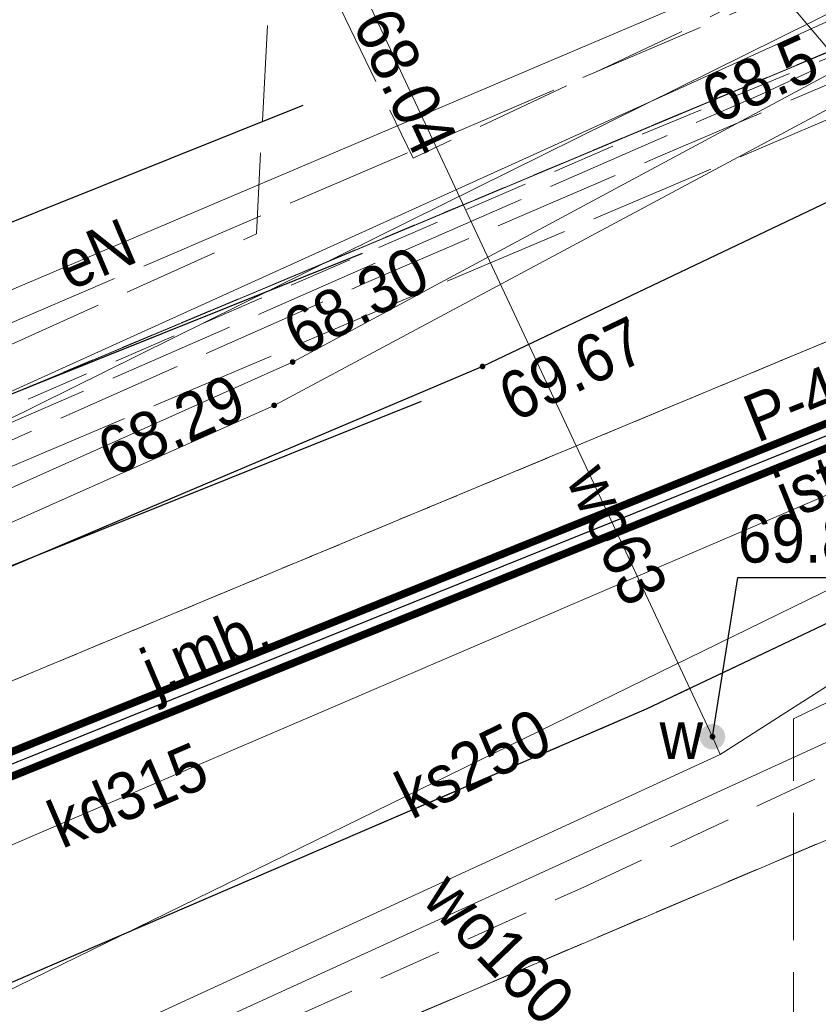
# Model space of a CAD drawing. Header units: feet. Extents: x 6524992 to 6539952, y 6047571 to 6067901.
# Tile 36 of 53: x 6531741 to 6531754, y 6048678 to 6048693. Entities that reach past the tile are written whole.
import ezdxf
from ezdxf.enums import TextEntityAlignment as Align

# ---------------------------------------------------------------- set-up
doc = ezdxf.new("R2010")
doc.units = ezdxf.units.FT
doc.header["$MEASUREMENT"] = 0
for name, pattern in [('1.5_0.5', [2, 1.5, -0.5]), ('218-500', [1, 0.5, -0.5]), ('219-500', [0]), ('mz1.0_0.5', [1.5, 1, -0.5]), ('mz2.0_0.5', [2.5, 2, -0.5])]:
    doc.linetypes.add(name, pattern=pattern)
doc.layers.get('0').update_dxf_attribs({"linetype": 'CONTINUOUS', "lineweight": 18})
for name, color, linetype, transparency in [('218-Granica użytku', 7, 'CONTINUOUS', 0.5), ('219-Linia granicy', 7, 'CONTINUOUS', 0.5), ('chodnik (powierzchnia)', 7, 'CONTINUOUS', 0.5), ('jezdnia (powierzchnia)', 7, 'CONTINUOUS', 0.5), ('jezdnia (powierzchnia)-Atr17', 7, 'CONTINUOUS', 0.5), ('krawężnik (linia)', 7, 'CONTINUOUS', 0.5), ('plac (powierzchnia)', 7, 'CONTINUOUS', 0.5), ('przewód ciepłowniczy (linia)', 7, 'CONTINUOUS', 0.5), ('przewód elektroenergetyczny (linia)', 7, 'CONTINUOUS', 0.5), ('przewód elektroenergetyczny (linia)-Atr1', 7, 'CONTINUOUS', 0.5), ('przewód gazowy - projektowany lub w budowie (linia) - ob. projektowany', 7, 'CONTINUOUS', 0.5), ('przewód kanalizacyjny (linia)', 7, 'CONTINUOUS', 0.5), ('przewód kanalizacyjny (linia)-Atr1', 7, 'CONTINUOUS', 0.5), ('przewód telekomunikacyjny (linia)', 7, 'CONTINUOUS', 0.5), ('przewód telekomunikacyjny - projektowany lub w budowie (linia) - ob. projektowany', 7, 'CONTINUOUS', 0.5), ('przewód wodociągowy (linia)', 7, 'CONTINUOUS', 0.5), ('przewód wodociągowy (linia)-Atr1', 7, 'CONTINUOUS', 0.5), ('punkt o określonej wysokości (sieć ciepłownicza)', 7, 'CONTINUOUS', 0.5), ('punkt o określonej wysokości (sieć ciepłownicza)-Atr2', 7, 'CONTINUOUS', 0.5), ('punkt o określonej wysokości (sieć elektroenergetyczna)-Atr2', 7, 'CONTINUOUS', 0.5), ('punkt o określonej wysokości (sieć wodociągowa)', 7, 'CONTINUOUS', 0.5), ('punkt o określonej wysokości (sieć wodociągowa)-Atr2', 7, 'CONTINUOUS', 0.5), ('punkt wysokościowy sztuczny', 7, 'CONTINUOUS', 0.5), ('punkt wysokościowy sztuczny-Atr2', 7, 'CONTINUOUS', 0.5), ('zasuwa - siec wodociągowa (punkt)', 7, 'CONTINUOUS', 0.5), ('zasuwa - siec wodociągowa (punkt)-Atr17', 7, 'CONTINUOUS', 0.5), ('ścieżka (powierzchnia)', 7, 'CONTINUOUS', 0.5)]:
    doc.layers.add(name, color=color, linetype=linetype, transparency=transparency)
doc.layers.add('_Robocza', color=1, linetype='CONTINUOUS', lineweight=30, plot=False)
for name, color, linetype, lineweight in [('gaPoziome', 7, 'CONTINUOUS', 13), ('zzz.gaHSDlugosc', 7, 'CONTINUOUS', 30), ('zzz.gaHSDodTekst', 7, 'CONTINUOUS', 30), ('zzz.gaHSDomyslna', 7, 'CONTINUOUS', 30), ('zzz.gaHSKilometraz', 7, 'CONTINUOUS', 30), ('zzz.gaHSNazwa', 7, 'CONTINUOUS', 30), ('zzz.gaHSOpis', 7, 'CONTINUOUS', 30), ('zzz.gaHSStan', 7, 'CONTINUOUS', 30), ('zzz.gaHSTrasa', 7, 'CONTINUOUS', 30)]:
    doc.layers.add(name, color=color, linetype=linetype, lineweight=lineweight)
doc.styles.add('GA4-HS-TEXT', font='arial.ttf', dxfattribs={"width": 0.9})
doc.styles.get("Standard").update_dxf_attribs({"font": 'arial.ttf'})

# ---------------------------------------------------------------- blocks, each defined once
blk = doc.blocks.new('PW01')
at = {"linetype": 'Continuous', "lineweight": 13}
h = blk.add_hatch(color=0, dxfattribs=at)
edge = h.paths.add_edge_path()
edge.add_arc((0, 0), 0.045, 0, 360)
blk = doc.blocks.new('PW02')
at = {"linetype": 'Continuous', "lineweight": 13}
h = blk.add_hatch(color=0, dxfattribs=at)
edge = h.paths.add_edge_path()
edge.add_arc((0, 0), 0.045, 0, 360)
blk = doc.blocks.new('US25')
at = {"linetype": 'Continuous', "lineweight": 0}
h = blk.add_hatch(color=0, dxfattribs=at)
edge = h.paths.add_edge_path()
edge.add_arc((0, 0), 0.2, 0, 360)
blk = doc.blocks.new('gaHSPos')
at = {"color": 0, "linetype": 'Continuous', "lineweight": 0}
blk.add_point((0, 0), dxfattribs=at)
blk = doc.blocks.new('*U122')
at = {"layer": 'zzz.gaHSDomyslna', "color": 251}
for points in [[(29.181, 12.977, 0.12, 0.12, -0.015765), (18.625, 7.697, 0.12, 0.12, 0), (-0.067, 0.167, 0.12, 0.12, 0)], [(29.352, 12.66, 0.12, 0.12, -0.015776), (18.767, 7.367, 0.12, 0.12, 0), (0.067, -0.167, 0.12, 0.12, 0)]]:
    blk.add_lwpolyline(points, format="xyseb", dxfattribs=at)
at = {"color": 251}
for p in [(29.267, 12.819), (0, 0)]:
    blk.add_blockref('gaHSPos', p, dxfattribs=at)
blk = doc.blocks.new('z.ga4.HSL-desc')
at = {"layer": 'zzz.gaHSDlugosc', "style": 'GA4-HS-TEXT', "width": 0.9}
blk.add_attdef('LENGTH', (6.026, 0.4), '', height=1, dxfattribs=at)
at = {"layer": 'zzz.gaHSDodTekst', "style": 'GA4-HS-TEXT', "width": 0.9, "flags": 1}
blk.add_attdef('ADDTEXT', (0, -2.744), '', height=1, dxfattribs=at)
at = {"layer": 'zzz.gaHSKilometraz', "style": 'GA4-HS-TEXT', "width": 0.9, "flags": 1}
blk.add_attdef('POSITION', (0, -5.695), '', height=1, dxfattribs=at)
at = {"layer": 'zzz.gaHSNazwa', "style": 'GA4-HS-TEXT', "width": 0.9}
blk.add_attdef('NAME', (0, 0.4), '', height=1, dxfattribs=at)
at = {"layer": 'zzz.gaHSStan', "style": 'GA4-HS-TEXT', "width": 0.9}
blk.add_attdef('STATE', (0, -1.356), '', height=1, dxfattribs=at)
at = {"layer": 'zzz.gaHSTrasa', "style": 'GA4-HS-TEXT', "width": 0.9, "flags": 1}
blk.add_attdef('ROUTE', (0, -4.27), '', height=1, dxfattribs=at)

msp = doc.modelspace()

# ---------------------------------------------------------------- linework, layer by layer
at = {"layer": '218-Granica użytku', "color": 3, "linetype": '218-500', "lineweight": 18, "flags": 128}
for points in [[(6531756.07, 6048693.5), (6531735.76, 6048684.99)], [(6531735.76, 6048684.99), (6531756.07, 6048693.5)], [(6531708.28, 6048669.06), (6531758.1, 6048689.8)], [(6531758.1, 6048689.8), (6531708.28, 6048669.06)], [(6531760.74, 6048683.14), (6531735.64, 6048672.48)], [(6531735.64, 6048672.48), (6531760.74, 6048683.14)]]:
    msp.add_lwpolyline(points, dxfattribs=at)
at = {"layer": '219-Linia granicy', "color": 3, "linetype": '219-500', "lineweight": 18, "flags": 128}
for points in [[(6531756.07, 6048693.5), (6531735.76, 6048684.99)], [(6531708.28, 6048669.06), (6531758.1, 6048689.8)], [(6531735.64, 6048672.48), (6531760.74, 6048683.14)]]:
    msp.add_lwpolyline(points, dxfattribs=at)
at = {"layer": '_Robocza'}
msp.add_lwpolyline([(6531683.556, 6048658.235), (6531756.637, 6048687.676, 0.034719), (6531779.429, 6048700.176), (6531796.103, 6048710.786)], format="xyb", dxfattribs=at)
for points in [[(6531680.58, 6048665.66), (6531745.534, 6048691.698)], [(6531681.51, 6048663.34), (6531746.464, 6048689.377)], [(6531682.44, 6048661.019), (6531747.394, 6048687.057)]]:
    msp.add_lwpolyline(points, dxfattribs=at)
msp.add_circle((6531733.871, 6048670.068), 50, dxfattribs=at)
at = {"layer": 'chodnik (powierzchnia)', "color": 7, "linetype": 'mz1.0_0.5', "lineweight": 18}
for points in [[(6531772.691, 6048693.029), (6531764.64, 6048688.73), (6531750.92, 6048682.22), (6531738.9, 6048677.05), (6531735.62, 6048675.73), (6531733.92, 6048674.7), (6531732.75, 6048673.21), (6531732.02, 6048671.12), (6531731.94, 6048669.96), (6531732.2, 6048668.59), (6531733.07, 6048666.83), (6531734.21, 6048665.57)], [(6531734.21, 6048665.57), (6531735.37, 6048664.91), (6531736.29, 6048666.76), (6531735.7, 6048667.11), (6531735.8, 6048673.1), (6531749.94, 6048679.43), (6531763.17, 6048685.61), (6531773.84, 6048691.26), (6531775.198, 6048692.039)]]:
    msp.add_lwpolyline(points, dxfattribs=at)
at = {"layer": 'jezdnia (powierzchnia)', "color": 7, "linetype": '1.5_0.5', "lineweight": 18, "flags": 128}
msp.add_lwpolyline([(6531934.86, 6048854.54), (6531926.95, 6048841.93), (6531918.96, 6048830.06), (6531909.5, 6048817.18), (6531901.18, 6048806.68), (6531892.44, 6048796.38), (6531883.95, 6048786.92), (6531881.51, 6048784.27), (6531879.59, 6048782.86), (6531877.75, 6048782.38), (6531875.82, 6048782.5), (6531874.76, 6048782.88), (6531873.9, 6048783.37), (6531869.6, 6048778.86), (6531870.13, 6048778.03), (6531870.82, 6048776.02), (6531870.85, 6048775.07), (6531870.54, 6048773.29), (6531869.38, 6048771.34), (6531868.01, 6048769.93), (6531863.36, 6048765.34), (6531859.32, 6048761.55), (6531848.76, 6048752.38), (6531843.59, 6048748.2), (6531831.18, 6048739.14), (6531817.84, 6048729.74), (6531793.06, 6048712.45), (6531781.56, 6048705.02), (6531771.84, 6048699.39), (6531762.11, 6048694.16), (6531748.35, 6048687.6), (6531736.63, 6048682.63), (6531731.2, 6048680.43), (6531723.01, 6048677.15), (6531720.39, 6048676.29), (6531718.04, 6048676.19), (6531716, 6048676.85), (6531700.78, 6048671.82), (6531700.43, 6048670.57), (6531699.94, 6048669.55), (6531698.66, 6048667.85), (6531696.88, 6048666.7), (6531694.1, 6048665.57), (6531671.86, 6048656.66), (6531663.54, 6048653.32), (6531665.69, 6048647.72), (6531673.65, 6048650.92), (6531696.57, 6048660.12), (6531711.19, 6048665.9), (6531713.11, 6048666.5), (6531715.24, 6048666.77), (6531717.08, 6048666.7), (6531718.61, 6048666.2), (6531721.55, 6048664.8), (6531726.41, 6048662.46), (6531732.77, 6048659.4), (6531735.33, 6048664.82), (6531734.21, 6048665.57), (6531733.07, 6048666.83), (6531732.2, 6048668.59), (6531731.94, 6048669.96), (6531732.02, 6048671.12), (6531732.75, 6048673.21), (6531733.92, 6048674.7), (6531735.62, 6048675.73), (6531738.9, 6048677.05), (6531750.92, 6048682.22), (6531764.64, 6048688.73), (6531774.64, 6048694.07), (6531784.88, 6048700.05), (6531796.3, 6048707.41), (6531807.81, 6048715.38), (6531812.49, 6048718.65), (6531821.51, 6048725), (6531834.56, 6048734.18), (6531847.16, 6048743.36), (6531852.83, 6048747.95), (6531863.16, 6048756.92), (6531867.95, 6048761.44), (6531872.3, 6048765.7), (6531873.84, 6048766.99), (6531875.25, 6048767.75), (6531877.35, 6048768.27), (6531879.48, 6048768.24), (6531881.09, 6048767.74), (6531883.2, 6048766.46), (6531886.63, 6048772.09), (6531886.01, 6048772.9), (6531885.74, 6048773.58), (6531885.26, 6048775.66), (6531885.44, 6048778.18), (6531886.52, 6048780.64), (6531887.99, 6048782.41), (6531897.21, 6048792.67), (6531905.82, 6048802.85), (6531914.51, 6048813.86), (6531923.67, 6048826.32), (6531932.04, 6048838.77), (6531939.94, 6048851.37)], close=True, dxfattribs=at)
at = {"layer": 'krawężnik (linia)', "color": 7, "linetype": 'Continuous', "lineweight": 25, "flags": 128}
for points in [[(6531843.59, 6048748.2), (6531831.18, 6048739.14), (6531817.84, 6048729.74), (6531793.06, 6048712.45), (6531781.56, 6048705.02), (6531771.84, 6048699.39), (6531762.11, 6048694.16), (6531748.35, 6048687.6), (6531736.63, 6048682.63), (6531731.2, 6048680.43), (6531723.01, 6048677.15), (6531720.39, 6048676.29), (6531718.04, 6048676.19), (6531716, 6048676.85), (6531700.78, 6048671.82), (6531700.43, 6048670.57), (6531699.94, 6048669.55), (6531698.66, 6048667.85), (6531696.88, 6048666.7), (6531694.1, 6048665.57), (6531671.86, 6048656.66), (6531663.54, 6048653.32)], [(6531774.64, 6048694.07), (6531764.64, 6048688.73), (6531750.92, 6048682.22), (6531738.9, 6048677.05), (6531735.62, 6048675.73), (6531733.92, 6048674.7), (6531732.75, 6048673.21), (6531732.02, 6048671.12), (6531731.94, 6048669.96), (6531732.2, 6048668.59), (6531733.07, 6048666.83), (6531734.21, 6048665.57), (6531735.33, 6048664.82), (6531732.77, 6048659.4), (6531726.41, 6048662.46), (6531721.55, 6048664.8), (6531718.61, 6048666.2), (6531717.08, 6048666.7), (6531715.24, 6048666.77), (6531713.11, 6048666.5), (6531711.19, 6048665.9), (6531696.57, 6048660.12), (6531673.65, 6048650.92), (6531665.69, 6048647.72)]]:
    msp.add_lwpolyline(points, dxfattribs=at)
at = {"layer": 'plac (powierzchnia)', "color": 7, "linetype": '1.5_0.5', "lineweight": 18, "flags": 128}
msp.add_lwpolyline([(6531740.73, 6048697.98), (6531741.77, 6048697.45), (6531739.34, 6048692.65), (6531738.03, 6048691.83), (6531730.72, 6048695.23), (6531728.53, 6048690.76), (6531734.35, 6048688.07), (6531735.84, 6048685.64), (6531744.8, 6048689.68), (6531745.1, 6048695.33), (6531747.26, 6048690.87), (6531751.48, 6048692.86), (6531767.74, 6048701.21), (6531766.11, 6048704.03), (6531757.83, 6048708), (6531748.08, 6048702.44), (6531743.75, 6048704.4)], close=True, dxfattribs=at)
at = {"layer": 'przewód ciepłowniczy (linia)', "color": 212, "linetype": 'Continuous', "lineweight": 18, "flags": 128}
for points in [[(6531798.44, 6048717.32), (6531787.61, 6048710.36), (6531745.37, 6048687.67), (6531712.51, 6048672.98)], [(6531798.33, 6048716.51), (6531787.46, 6048709.67), (6531745.08, 6048686.99), (6531712.29, 6048672.4)]]:
    msp.add_lwpolyline(points, dxfattribs=at)
at = {"layer": 'przewód elektroenergetyczny (linia)', "color": 1, "linetype": 'Continuous', "lineweight": 18, "flags": 128}
for points in [[(6531802.76, 6048705.47), (6531802.52, 6048705), (6531795.37, 6048712.94), (6531793.1, 6048715.86), (6531774.07, 6048704.14), (6531754.13, 6048693.18), (6531722.21, 6048678.72), (6531704.2, 6048671.11), (6531697.97, 6048668.16), (6531700.69, 6048661.36), (6531696.92, 6048659.69), (6531691.43, 6048657.51), (6531692.22, 6048655.76)], [(6531736.08, 6048685.18), (6531732.84, 6048682.66), (6531736.9, 6048674), (6531764.37, 6048686.56), (6531769.12, 6048689.37), (6531777.81, 6048694.17), (6531789.28, 6048701.01), (6531791.26, 6048701.91), (6531797.69, 6048706.44), (6531798.9, 6048705.89), (6531802.95, 6048708.43)], [(6531524.62, 6048598.6), (6531555.5, 6048616.95), (6531572.92, 6048623.16), (6531575.24, 6048622.1), (6531620.29, 6048637.98), (6531637.59, 6048644.26), (6531670.09, 6048656.43), (6531677.84, 6048659.68), (6531685.7, 6048662.4), (6531686.62, 6048662.48), (6531698.14, 6048666.84), (6531697.59, 6048668.55), (6531699.46, 6048670.8), (6531714.16, 6048677.4), (6531718.72, 6048679.35), (6531753.44, 6048694.11), (6531767.66, 6048701.72), (6531768.82, 6048702.43)]]:
    msp.add_lwpolyline(points, dxfattribs=at)
at = {"layer": 'przewód gazowy - projektowany lub w budowie (linia) - ob. projektowany', "color": 40, "linetype": 'mz2.0_0.5', "lineweight": 18, "flags": 128}
msp.add_lwpolyline([(6531690.01, 6048665.15), (6531705.22, 6048670.84), (6531756.46, 6048692.62), (6531793.49, 6048714.58), (6531799.26, 6048707.84), (6531862.73, 6048752.81), (6531909.69, 6048802.17), (6531966.26, 6048900.24), (6532014.1, 6049000.15), (6532034.9, 6049048.6), (6532041.53, 6049062.44), (6532044.86, 6049070.44), (6532052.42, 6049074.25), (6532055.45, 6049082.73)], dxfattribs=at)
at = {"layer": 'przewód kanalizacyjny (linia)', "color": 34, "linetype": 'Continuous', "lineweight": 18, "flags": 128}
for points in [[(6531713.83, 6048667.48), (6531714.4, 6048667.66), (6531730.57, 6048672.86), (6531731.14, 6048673.04), (6531731.68, 6048673.3), (6531758.37, 6048686.34), (6531758.92, 6048686.61), (6531759.45, 6048686.88), (6531780.42, 6048697.77), (6531780.96, 6048698.05), (6531781.47, 6048698.4), (6531792.63, 6048706.25), (6531793.13, 6048706.6), (6531793.64, 6048706.94), (6531803.75, 6048713.64), (6531804.26, 6048713.98), (6531803.91, 6048714.45), (6531801.24, 6048718.11), (6531800.89, 6048718.6)], [(6531726.63, 6048673.94), (6531727.25, 6048674.21), (6531760.44, 6048688.45), (6531761.02, 6048688.7), (6531761.57, 6048689.03), (6531784.18, 6048702.4), (6531784.75, 6048702.73), (6531785.29, 6048703.08), (6531806.83, 6048717.07), (6531807.37, 6048717.42)], [(6531759.04, 6048686.36), (6531751.23, 6048695.6)]]:
    msp.add_lwpolyline(points, dxfattribs=at)
at = {"layer": 'przewód telekomunikacyjny (linia)', "color": 30, "linetype": 'Continuous', "lineweight": 18, "flags": 128}
msp.add_lwpolyline([(6531797.26, 6048707.13), (6531793.92, 6048707.52), (6531792.81, 6048708.11), (6531787.6, 6048711.89), (6531786.97, 6048711.8), (6531754.07, 6048693.28), (6531712.78, 6048672.85), (6531712.61, 6048672.5), (6531714.69, 6048668.59), (6531716.32, 6048665.56), (6531717.73, 6048661.6)], dxfattribs=at)
at = {"layer": 'przewód telekomunikacyjny - projektowany lub w budowie (linia) - ob. projektowany', "color": 30, "linetype": 'mz2.0_0.5', "lineweight": 18, "flags": 128}
for points in [[(6531753.12, 6048673.62), (6531753.23, 6048673.87), (6531753.23, 6048682.07), (6531760.75, 6048685.73), (6531777.15, 6048694.77), (6531800.34, 6048707.83), (6531813.67, 6048717.18), (6531830.05, 6048728.43), (6531830.46, 6048728.71), (6531835.4, 6048732.11), (6531845.84, 6048739.58), (6531854.92, 6048747), (6531854.92, 6048748.31), (6531862.45, 6048753.52), (6531869.1, 6048760.31), (6531872.59, 6048764.11), (6531891.74, 6048784.23), (6531897.03, 6048789.81), (6531897.24, 6048790.02), (6531897.37, 6048790.17), (6531901.33, 6048794.35), (6531909.25, 6048803.65), (6531914.27, 6048811.59), (6531915.91, 6048812.08), (6531923.75, 6048823.2), (6531933.29, 6048837.72), (6531933.4, 6048837.91), (6531933.18, 6048838.04), (6531925.22, 6048842.08), (6531925.01, 6048842.19), (6531925.12, 6048842.42), (6531936.53, 6048860.93), (6531941.78, 6048871.83), (6531950.42, 6048889.96), (6531955.71, 6048901.05), (6531980.31, 6048952.43), (6531980.41, 6048952.64), (6531980.66, 6048952.52), (6531992.22, 6048946.25), (6531992.35, 6048946.16), (6531992.34, 6048945.91), (6531991.7, 6048940.95), (6532014.99, 6048929.83), (6532015.25, 6048929.81), (6532015.5, 6048929.74), (6532050.39, 6048912.7), (6532096.82, 6048890.81), (6532097.09, 6048890.68), (6532097.28, 6048890.55), (6532138.04, 6048871.33), (6532151.48, 6048871.68), (6532151.69, 6048871.67), (6532151.71, 6048871.94), (6532153.41, 6048884.9), (6532174.64, 6048886.43), (6532178.68, 6048884.36), (6532188.6, 6048879.25), (6532188.85, 6048879.11), (6532189.05, 6048879.03), (6532202.51, 6048858.12), (6532206.42, 6048854.14), (6532213.39, 6048851.14), (6532213.6, 6048851.04), (6532206.2, 6048834.9), (6532206.11, 6048834.67), (6532206.32, 6048834.57), (6532209.41, 6048833.26), (6532226.82, 6048825.01), (6532229.52, 6048824.19), (6532236.27, 6048838.33), (6532243.34, 6048835.05), (6532242.46, 6048832.65)], [(6531568.24, 6048619.8), (6531568.67, 6048619.94), (6531572.29, 6048623.33), (6531622.16, 6048639.9), (6531634.45, 6048644.52), (6531638.17, 6048644.19), (6531671.49, 6048657.1), (6531672.12, 6048658.8), (6531686.7, 6048664.57), (6531697.18, 6048668.72), (6531697.93, 6048668.73), (6531703.21, 6048670.97), (6531703.64, 6048672.18), (6531714.35, 6048676.87), (6531752.81, 6048693.37), (6531770.84, 6048703), (6531797.61, 6048720), (6531803.75, 6048710.52), (6531829.31, 6048728.41), (6531829.55, 6048728.77), (6531830.24, 6048729.25), (6531830.76, 6048729.32), (6531843.03, 6048737.91), (6531846.28, 6048740.34), (6531849.41, 6048741.92), (6531863.18, 6048752.15), (6531880.15, 6048769.44), (6531898, 6048788.57), (6531907.66, 6048799.24), (6531910.02, 6048801.83), (6531916.48, 6048812.02), (6531924.49, 6048823.3), (6531924.63, 6048825.25), (6531931.38, 6048835.54), (6531922.93, 6048840.88), (6531938.23, 6048866.1), (6531955.49, 6048901.5), (6531972.68, 6048938.54), (6531977.15, 6048949.18), (6531977.07, 6048949.9)], [(6531706.93, 6048649.69), (6531710.75, 6048655.55), (6531713.7, 6048660.01), (6531708.13, 6048667.75), (6531705.27, 6048671.76), (6531705.27, 6048672.18), (6531717.55, 6048677.27), (6531726.15, 6048680.82), (6531733.95, 6048683.69), (6531742.1, 6048687.22), (6531752.72, 6048691.87), (6531755.86, 6048693.31), (6531763.33, 6048697.81), (6531773.08, 6048703.19), (6531780.31, 6048707.41), (6531787.58, 6048711.88), (6531792.79, 6048715.24), (6531794.74, 6048716.43), (6531800.15, 6048709.57), (6531807.95, 6048714.78), (6531816.25, 6048720.69), (6531825.55, 6048727.06), (6531830.8, 6048730.89), (6531842.77, 6048739.27), (6531853.8, 6048747.24), (6531857.13, 6048747.18), (6531863.61, 6048752.1), (6531869.13, 6048757.59), (6531875.37, 6048763.87), (6531876.77, 6048765.35), (6531880.47, 6048769.16), (6531888.71, 6048777.99), (6531894.8, 6048784.52), (6531903.44, 6048793.89), (6531903.88, 6048796.55), (6531909.5, 6048802.76), (6531914.43, 6048810.92), (6531915, 6048812.25), (6531916.84, 6048813.64), (6531920.46, 6048819.22), (6531924.61, 6048825.94), (6531930.11, 6048835.01), (6531923.6, 6048839.36), (6531924.53, 6048842.82), (6531927.18, 6048847.09), (6531931.72, 6048854.39), (6531935.79, 6048860.81), (6531938.71, 6048867.58), (6531941.8, 6048874.27), (6531944.96, 6048880.54), (6531948.65, 6048888.39), (6531951.99, 6048895.25), (6531956.03, 6048903.66), (6531961.03, 6048914.24), (6531965.67, 6048924.18), (6531967.68, 6048928.48), (6531968.59, 6048930.64), (6531970.1, 6048932.2), (6531972.63, 6048937.77), (6531974.42, 6048941.79), (6531975.82, 6048948.52), (6531991.7, 6048940.63), (6532001.18, 6048936.09), (6532003.91, 6048934.96), (6532011.71, 6048932.32), (6532017.77, 6048929.38), (6532021.09, 6048926.88), (6532025, 6048924.01), (6532031.82, 6048920.79), (6532042.23, 6048915.86), (6532053.01, 6048910.7), (6532064.72, 6048905.2), (6532076.32, 6048899.75), (6532087.55, 6048894.45), (6532091.09, 6048892.46), (6532095.66, 6048889.88), (6532103.83, 6048886.2), (6532119.27, 6048879), (6532135.1, 6048871.73), (6532138.35, 6048870.39), (6532146.64, 6048869.74), (6532149.6, 6048869.57), (6532162.03, 6048870.45), (6532172.87, 6048871.27), (6532181.8, 6048884.33), (6532190.96, 6048879.87), (6532201.93, 6048866.18), (6532207.09, 6048859.78), (6532214.04, 6048854.15), (6532214.9, 6048852.81), (6532214.54, 6048850.98), (6532208.88, 6048839.36), (6532207.45, 6048836.13), (6532208.57, 6048834.52), (6532222.88, 6048827.77), (6532226.44, 6048826.12), (6532230.85, 6048824.95), (6532231.25, 6048825.45), (6532236.94, 6048837.22), (6532242.7, 6048834.67), (6532242.47, 6048832.45)], [(6531712.65, 6048663.64), (6531712.15, 6048663.71), (6531705.73, 6048671.56), (6531705.9, 6048672.2), (6531711.53, 6048674.52), (6531722.26, 6048679.03), (6531725.05, 6048680.08), (6531732.65, 6048682.95), (6531737.66, 6048684.98), (6531746.49, 6048688.9), (6531751.18, 6048690.92), (6531756.09, 6048693.02), (6531761.69, 6048696.31), (6531770.52, 6048701.54), (6531777.39, 6048705.58), (6531787.1, 6048711.31), (6531794.35, 6048715.7), (6531800.73, 6048707.82)]]:
    msp.add_lwpolyline(points, dxfattribs=at)
at = {"layer": 'przewód wodociągowy (linia)', "color": 5, "linetype": 'Continuous', "lineweight": 18, "flags": 128}
for points in [[(6531752.08, 6048681.51), (6531751.96, 6048681.79), (6531746.36, 6048693.74)], [(6531773.83, 6048692.31), (6531764.92, 6048687.34), (6531756.8, 6048684.53), (6531752.08, 6048681.51), (6531734.36, 6048673.36), (6531734.19, 6048667.33), (6531734.5, 6048666.92), (6531735.91, 6048665.46), (6531736.34, 6048665.17), (6531735.05, 6048662.83), (6531733.52, 6048659.5), (6531733.43, 6048659.28), (6531732.89, 6048658.19), (6531726.31, 6048661.22), (6531720.31, 6048664.24), (6531717.19, 6048665.6), (6531716.91, 6048665.8), (6531716.73, 6048666.03), (6531716.7, 6048666.33), (6531716.5, 6048666.52), (6531716.09, 6048667.87)]]:
    msp.add_lwpolyline(points, dxfattribs=at)
at = {"layer": 'punkt o określonej wysokości (sieć wodociągowa)-Atr2', "color": 7, "flags": 128}
msp.add_lwpolyline([(6531751.96, 6048681.79), (6531752.36, 6048684.29), (6531754.839, 6048684.29)], dxfattribs=at)
at = {"layer": 'ścieżka (powierzchnia)', "color": 7, "linetype": 'mz1.0_0.5', "lineweight": 18, "flags": 128}
msp.add_lwpolyline([(6531763.83, 6048697.67), (6531756.33, 6048693.49), (6531750.45, 6048691.08), (6531737.68, 6048685.56), (6531735.67, 6048684.75), (6531732.07, 6048683.3), (6531722.15, 6048679.33), (6531716, 6048676.85), (6531718.04, 6048676.19), (6531720.39, 6048676.29), (6531723.01, 6048677.15), (6531731.2, 6048680.43), (6531736.63, 6048682.63), (6531748.35, 6048687.6), (6531762.11, 6048694.16)], close=True, dxfattribs=at)

# ---------------------------------------------------------------- block references
at = {"layer": 'gaPoziome'}
msp.add_blockref('*U122', (6531737.941, 6048680.144), dxfattribs=at)
at = {"layer": 'punkt o określonej wysokości (sieć ciepłownicza)', "color": 212, "linetype": 'Continuous', "lineweight": 13}
for p, rotation in [((6531745.37, 6048687.67), 28.212), ((6531745.08, 6048686.99), 24.05700000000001)]:
    msp.add_blockref('PW01', p, dxfattribs=dict(at, rotation=rotation))
at = {"layer": 'punkt o określonej wysokości (sieć wodociągowa)', "color": 5, "linetype": 'Continuous', "lineweight": 13}
msp.add_blockref('PW01', (6531751.96, 6048681.79), dxfattribs=at)
at = {"layer": 'punkt wysokościowy sztuczny', "color": 7, "linetype": 'Continuous', "lineweight": 13}
msp.add_blockref('PW02', (6531748.35, 6048687.6), dxfattribs=at)
at = {"layer": 'zasuwa - siec wodociągowa (punkt)', "color": 7, "linetype": 'Continuous', "lineweight": 13}
msp.add_blockref('US25', (6531751.96, 6048681.79), dxfattribs=at)
at = {"layer": 'zzz.gaHSOpis', "xscale": 0.75, "yscale": 0.75, "rotation": 21.94283644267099}
msp.add_blockref('z.ga4.HSL-desc', (6531752.771, 6048686.119), dxfattribs=at).add_auto_attribs({'STATE': 'ist', 'LENGTH': 'l=(31.98)', 'NAME': 'P-4'})

# ---------------------------------------------------------------- texts
at = {"layer": 'jezdnia (powierzchnia)-Atr17', "color": 7, "width": 0.9}
msp.add_text('j.mb.', height=0.75, rotation=22.98, dxfattribs=at).set_placement((6531743.21, 6048682.42))
at = {"layer": 'przewód elektroenergetyczny (linia)-Atr1', "color": 1, "width": 0.9}
msp.add_text('eN', height=0.75, rotation=23.031, dxfattribs=at).set_placement((6531741.72, 6048689.13), align=Align.MIDDLE_LEFT)
at = {"layer": 'przewód kanalizacyjny (linia)-Atr1', "color": 34, "width": 0.9}
for s, rotation, p in [('ks250', 26.039, (6531747.07, 6048680.82)), ('kd315', 23.221, (6531741.6, 6048680.37))]:
    msp.add_text(s, height=0.75, rotation=rotation, dxfattribs=at).set_placement(p, align=Align.MIDDLE_LEFT)
at = {"layer": 'przewód wodociągowy (linia)-Atr1', "color": 5, "width": 0.9}
for s, rotation, p in [('wo63', 295.108, (6531749.99, 6048685.99)), ('wo160', 314.002, (6531747.65, 6048679.47))]:
    msp.add_text(s, height=0.75, rotation=rotation, dxfattribs=at).set_placement(p, align=Align.MIDDLE_LEFT)
at = {"layer": 'punkt o określonej wysokości (sieć ciepłownicza)-Atr2', "color": 212, "width": 0.9}
for s, rotation, p in [('68.30', 28.199, (6531745.5, 6048687.74)), ('68.29', 24.044, (6531742.54, 6048685.86))]:
    msp.add_text(s, height=0.75, rotation=rotation, dxfattribs=at).set_placement(p)
at = {"layer": 'punkt o określonej wysokości (sieć elektroenergetyczna)-Atr2', "color": 1, "width": 0.9}
msp.add_text('68.5', height=0.75, rotation=24.382, dxfattribs=at).set_placement((6531751.71, 6048692.08), align=Align.TOP_LEFT)
at = {"layer": 'punkt o określonej wysokości (sieć wodociągowa)-Atr2', "color": 5, "width": 0.9}
msp.add_text('68.04', height=0.75, rotation=295.108, dxfattribs=at).set_placement((6531746.64, 6048693.14), align=Align.MIDDLE_LEFT)
msp.add_text('69.87', height=0.75, dxfattribs=at).set_placement((6531752.36, 6048684.298), align=Align.BOTTOM_LEFT)
at = {"layer": 'punkt wysokościowy sztuczny-Atr2', "color": 7, "width": 0.9}
msp.add_text('69.67', height=0.75, rotation=25.489, dxfattribs=at).set_placement((6531748.85, 6048686.72))
at = {"layer": 'zasuwa - siec wodociągowa (punkt)-Atr17', "color": 7, "width": 0.9}
msp.add_text('w', height=0.75, dxfattribs=at).set_placement((6531751.13, 6048681.44))

doc.saveas('drawing.dxf')
